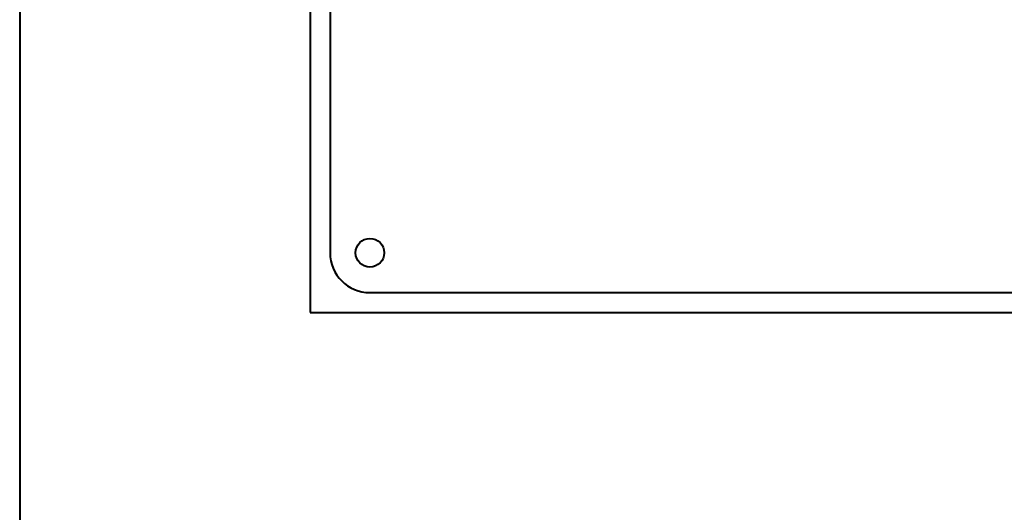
# Model space of a CAD drawing. Header units: millimetres. Extents: x -4428 to 3866, y -3426 to 3855.
# Tile 144 of 191: x 2875 to 2999, y -281 to -219. Entities that reach past the tile are written whole.
import ezdxf

# ---------------------------------------------------------------- set-up
doc = ezdxf.new("R2010")
doc.units = ezdxf.units.MM
doc.linetypes.add('K5LT_BASIC', pattern=[0])
doc.layers.add('Системный слой', color=7, linetype='Continuous')

# ---------------------------------------------------------------- blocks, each defined once
blk = doc.blocks.new('U16')
at = {"layer": 'Системный слой', "color": 150, "linetype": 'K5LT_BASIC', "lineweight": 40, "true_color": 0x0080ff}
for p, q in [((2875.43, -29.95), (2875.43, -724.95)), ((2911.93, -155.95), (2911.93, -255.95)), ((2914.43, -163.45), (2914.43, -248.45)), ((2919.43, -253.45), (3064.43, -253.45)), ((2911.93, -255.95), (3071.93, -255.95))]:
    blk.add_line(p, q, dxfattribs=at)
blk.add_circle((2919.43, -248.45), 1.8, dxfattribs=at)
blk.add_arc((2919.43, -248.45), 5, 180, 270, dxfattribs=at)

msp = doc.modelspace()

# ---------------------------------------------------------------- block references
at = {"layer": 'Системный слой'}
msp.add_blockref('U16', (0, 0), dxfattribs=at)

doc.saveas('drawing.dxf')
